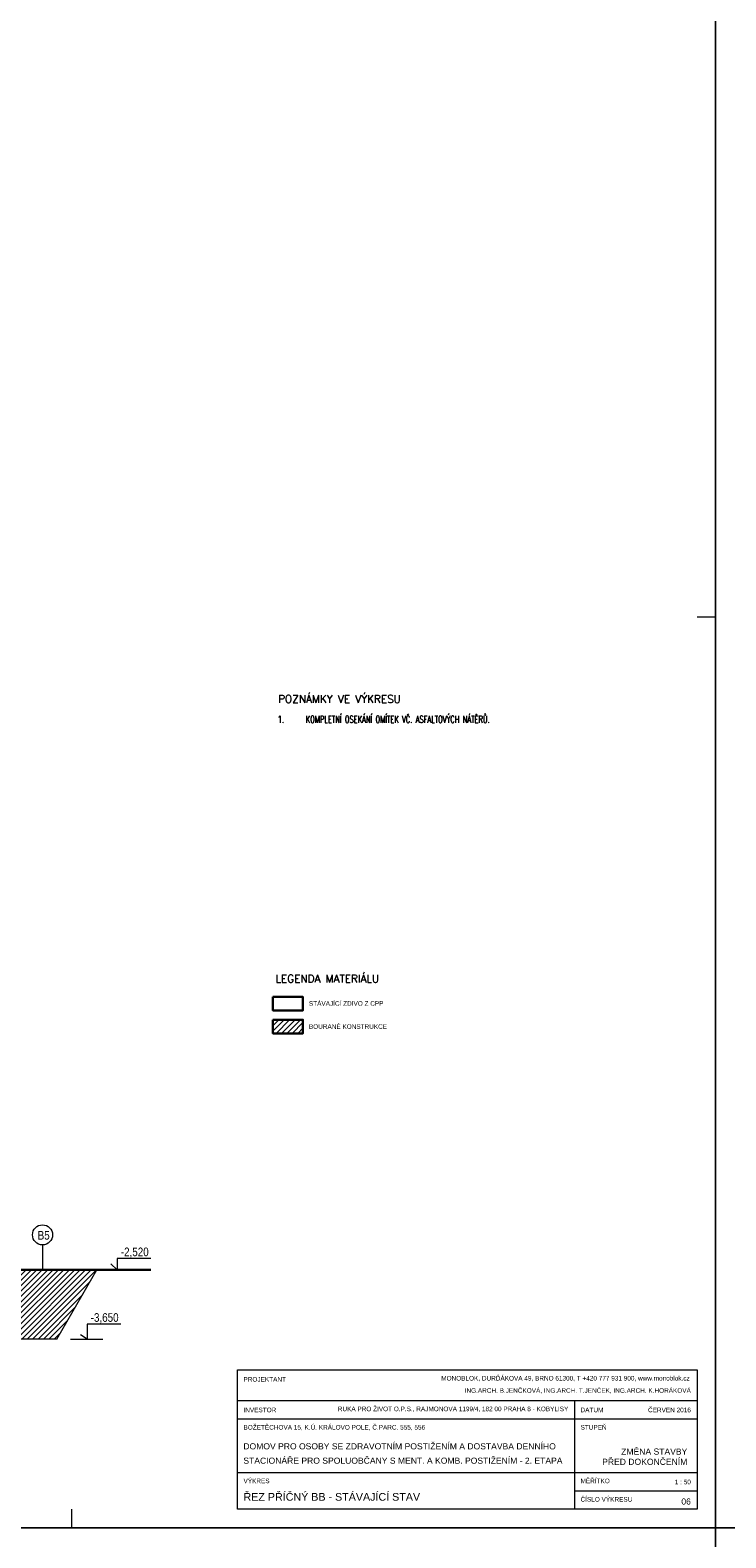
# Model space of a CAD drawing. Header units: millimetres. Extents: x -300958 to -108039, y 30118 to 292543.
# Tile 24 of 256: x -247915 to -236562, y 63017 to 87605. Entities that reach past the tile are written whole.
import ezdxf

# ---------------------------------------------------------------- set-up
doc = ezdxf.new("R2010")
doc.units = ezdxf.units.MM
doc.header["$MEASUREMENT"] = 0
doc.linetypes.add('DGN Style 2', pattern=[879.857395, 527.914437, -351.942958])
for name, color, linetype, lineweight in [('BOURÁNÍ', 40, 'Continuous', 13), ('legenda', 7, 'Continuous', 13), ('popis', 7, 'Continuous', 9), ('RAMECEK', 7, 'Continuous', 0), ('tenka', 7, 'Continuous', 13), ('výškové kóty', 7, 'Continuous', 13), ('walls', 7, 'Continuous', 13)]:
    doc.layers.add(name, color=color, linetype=linetype, lineweight=lineweight)
doc.styles.add('GENERATED_STYLE_8', font='arial.ttf')
doc.styles.add('STYLE-0', font='ARIALN.TTF')
doc.styles.add('Style-Arial', font='arial.ttf')

msp = doc.modelspace()

# ---------------------------------------------------------------- hatches: boundary and pattern name
at = {"layer": 'BOURÁNÍ', "linetype": 'Continuous'}
h = msp.add_hatch(dxfattribs=at)
h.set_pattern_fill('ANSI31', color=256, scale=500, style=0)
h.set_pattern_definition([(45, (2969.86, 6016.487), (-44.194174, 44.194174), [])])
h.paths.add_polyline_path([(-243462, 71243.9), (-243462, 71465.8), (-243954.2, 71465.8), (-243954.2, 71243.9)])
h = msp.add_hatch(dxfattribs=at)
h.set_pattern_fill('ANSI31', color=256, scale=500, style=0)
h.paths.add_polyline_path([(-248277.6, 66258.2), (-247477.6, 66258.2), (-246825.2, 67388.2), (-248277.6, 67388.2)])

# ---------------------------------------------------------------- linework, layer by layer
at = {"layer": 'BOURÁNÍ', "linetype": 'Continuous', "lineweight": 30}
msp.add_line((-246825.2, 67388.2), (-248277.6, 67388.2), dxfattribs=at)
at = {"layer": 'BOURÁNÍ', "linetype": 'Continuous', "lineweight": 30, "flags": 128}
msp.add_lwpolyline([(-243954.2, 71465.8), (-243462, 71465.8), (-243462, 71243.9), (-243954.2, 71243.9)], close=True, dxfattribs=at)
at = {"layer": 'legenda', "linetype": 'Continuous', "lineweight": 0}
msp.add_line((-247712.7, 67793.8), (-247712.7, 67388.2), dxfattribs=at)
at = {"layer": 'legenda', "linetype": 'Continuous'}
for p, q in [((-244532.6, 65257.2), (-237032.6, 65257.2)), ((-239032.6, 65257.2), (-239032.6, 63482.5)), ((-244532.6, 64957.2), (-237032.6, 64957.2)), ((-244532.6, 64082.5), (-237032.6, 64082.5)), ((-239032.6, 63782.5), (-237032.6, 63782.5))]:
    msp.add_line(p, q, dxfattribs=at)
at = {"layer": 'legenda', "linetype": 'Continuous', "flags": 128}
msp.add_lwpolyline([(-237032.6, 63482.5), (-244532.6, 63482.5), (-244532.6, 65757.2), (-237032.6, 65757.2)], close=True, dxfattribs=at)
at = {"layer": 'legenda', "linetype": 'Continuous', "lineweight": 0}
msp.add_circle((-247712.7, 67957.6), 163.8, dxfattribs=at)
at = {"layer": 'RAMECEK', "linetype": 'Continuous', "lineweight": 0}
for p, q in [((-236732.6, 78032.5), (-237032.6, 78032.5)), ((-247232.6, 63182.5), (-247232.6, 63482.5))]:
    msp.add_line(p, q, dxfattribs=at)
at = {"layer": 'RAMECEK', "linetype": 'Continuous', "lineweight": 0, "flags": 128}
for points in [[(-268232.6, 63182.5), (-236732.6, 63182.5), (-236732.6, 87932.5), (-268232.6, 87932.5)], [(-236732.6, 63182.5), (-205232.6, 63182.5), (-205232.6, 87932.5), (-236732.6, 87932.5)], [(-268232.6, 38432.5), (-236732.6, 38432.5), (-236732.6, 63182.5), (-268232.6, 63182.5)], [(-236732.6, 38432.5), (-205232.6, 38432.5), (-205232.6, 63182.5), (-236732.6, 63182.5)]]:
    msp.add_lwpolyline(points, close=True, dxfattribs=at)
at = {"layer": 'tenka', "linetype": 'Continuous'}
for q in [(-246825.2, 67388.2), (-248277.6, 66258.2)]:
    msp.add_line((-247477.6, 66258.2), q, dxfattribs=at)
at = {"layer": 'výškové kóty', "linetype": 'DGN Style 2', "lineweight": 0}
msp.add_line((-247258.2, 66258.2), (-246709.5, 66258.2), dxfattribs=at)
at = {"layer": 'výškové kóty', "linetype": 'Continuous', "lineweight": 0, "flags": 128}
for points in [[(-245943.7, 67573.6), (-246492.4, 67573.6), (-246492.4, 67388.2), (-246598.8, 67488.2)], [(-246435.2, 66503.6), (-246983.9, 66503.6), (-246983.9, 66258.2), (-247090.3, 66328.6)]]:
    msp.add_lwpolyline(points, dxfattribs=at)
at = {"layer": 'walls', "linetype": 'Continuous', "lineweight": 30}
msp.add_line((-246825.2, 67388.2), (-245947.7, 67388.2), dxfattribs=at)
at = {"layer": 'walls', "linetype": 'Continuous', "lineweight": 30, "flags": 128}
msp.add_lwpolyline([(-243954.1, 71839.5), (-243462, 71839.5), (-243462, 71617.6), (-243954.1, 71617.6)], close=True, dxfattribs=at)

# ---------------------------------------------------------------- texts
at = {"layer": 'legenda', "linetype": 'Continuous', "lineweight": 0}
for s, insert, char_height, attachment_point, rotation, line_spacing_factor, style in [('\\Fromans.shx;POZNÁMKY VE VÝKRESU', (-243868, 76698.2), 125, 4, 0.00406, 0.809677, 'GENERATED_STYLE_8'), ('\\Fromans.shx;\\H1.000000x;\\W0.714286;1.', (-243874.3, 76364.2), 112, 4, 0.00116, 0.765173, 'Style-Arial'), ('{\\Fromans|c238;\\W0.71429;KOMPLETNÍ OSEKÁNÍ OMÍTEK VČ. ASFALTOVÝCH NÁTĚRŮ.}', (-243416.7, 76364.9), 112, 4, 0.00116, 0.809677, 'Style-Arial'), ('\\Fromans.shx;LEGENDA MATERIÁLU', (-243065.6, 72136.5), 125, 5, 0.00406, 0.809677, 'GENERATED_STYLE_8')]:
    msp.add_mtext(s, dxfattribs=dict(at, insert=insert, char_height=char_height, attachment_point=attachment_point, rotation=rotation, line_spacing_factor=line_spacing_factor, style=style))
for s, insert, char_height, width, attachment_point, style in [('STÁVAJÍCÍ ZDIVO Z CPP', (-243365.2, 71769.6), 75, 1711.466, 1, 'GENERATED_STYLE_8'), ('B5', (-247791.5, 68020.4), 140, 1046.843, 1, 'STYLE-0'), ('MONOBLOK, DURĎÁKOVA 49, BRNO 61300, T +420 777 931 900, www.monoblok.cz', (-237150.9, 65657.2), 75, 4311.61, 3, 'GENERATED_STYLE_8'), ('ING.ARCH. B.JENČKOVÁ, ING.ARCH. T.JENČEK, ING.ARCH. K.HORÁKOVÁ', (-237132.6, 65457.2), 75, 5486.569, 3, 'GENERATED_STYLE_8'), ('RUKA PRO ŽIVOT O.P.S., RAJMONOVA 1199/4, 182 00 PRAHA 8 - KOBYLISY', (-239132.6, 65157.2), 75, 3880.28, 3, 'GENERATED_STYLE_8'), ('ČERVEN 2016', (-237132.6, 65140), 75, 828.958, 3, 'GENERATED_STYLE_8'), ('BOŽETĚCHOVA 15, K.Ú. KRÁLOVO POLE, Č.PARC. 555, 556', (-244432.6, 64857.2), 75, 3474.693, 1, 'GENERATED_STYLE_8'), ('STUPEŇ', (-238932.6, 64857.2), 75, 945.177, 1, 'GENERATED_STYLE_8'), ('MĚŘÍTKO', (-238932.6, 63982.6), 75, 810.571, 1, 'GENERATED_STYLE_8'), ('1 : 50', (-237132.6, 63965.3), 75, 828.957, 3, 'GENERATED_STYLE_8'), ('ŘEZ PŘÍČNÝ BB - STÁVAJÍCÍ STAV', (-244432.7, 63621.1), 125, 4195.239, 7, 'GENERATED_STYLE_8'), ('ČÍSLO VÝKRESU', (-238932.6, 63682.6), 75, 931.717, 1, 'GENERATED_STYLE_8')]:
    msp.add_mtext(s, dxfattribs=dict(at, insert=insert, char_height=char_height, width=width, attachment_point=attachment_point, style=style))
at = {"layer": 'popis', "linetype": 'Continuous', "style": 'GENERATED_STYLE_8'}
for s, insert, char_height, width, attachment_point in [('BOURANÉ KONSTRUKCE', (-243365.3, 71392.5), 75, 1711.466, 1), ('\\A1;PROJEKTANT  ', (-244432.6, 65640), 75, 1711.466, 1), ('\\A1;INVESTOR', (-244432.6, 65140), 75, 1711.466, 1), ('\\A1;DATUM', (-238932.6, 65140), 75, 689.424, 1), ('VÝKRES', (-244432.6, 63982.6), 75, 1711.466, 1), ('06', (-237132.6, 63659.6), 100, 828.958, 3)]:
    msp.add_mtext(s, dxfattribs=dict(at, insert=insert, char_height=char_height, width=width, attachment_point=attachment_point))
at = {"layer": 'popis', "linetype": 'Continuous', "lineweight": 0, "char_height": 100, "style": 'GENERATED_STYLE_8'}
for s, insert, width, attachment_point in [('DOMOV PRO OSOBY SE ZDRAVOTNÍM POSTIŽENÍM A DOSTAVBA DENNÍHO', (-244435.2, 64458.2), 5612.613, 7), ('ZMĚNA STAVBY \\PPŘED DOKONČENÍM', (-237190.8, 64205.5), 1841.776, 9), ('STACIONÁŘE PRO SPOLUOBČANY S MENT. A KOMB. POSTIŽENÍM - 2. ETAPA', (-244435.2, 64224.1), 5612.613, 7)]:
    msp.add_mtext(s, dxfattribs=dict(at, insert=insert, width=width, attachment_point=attachment_point))
at = {"layer": 'výškové kóty', "linetype": 'Continuous', "lineweight": 0, "char_height": 140, "width": 1046.843, "attachment_point": 1, "style": 'STYLE-0'}
for s, insert in [('-2,520', (-246434.6, 67750.5)), ('-3,650', (-246926.1, 66680.5))]:
    msp.add_mtext(s, dxfattribs=dict(at, insert=insert))

doc.saveas('drawing.dxf')
